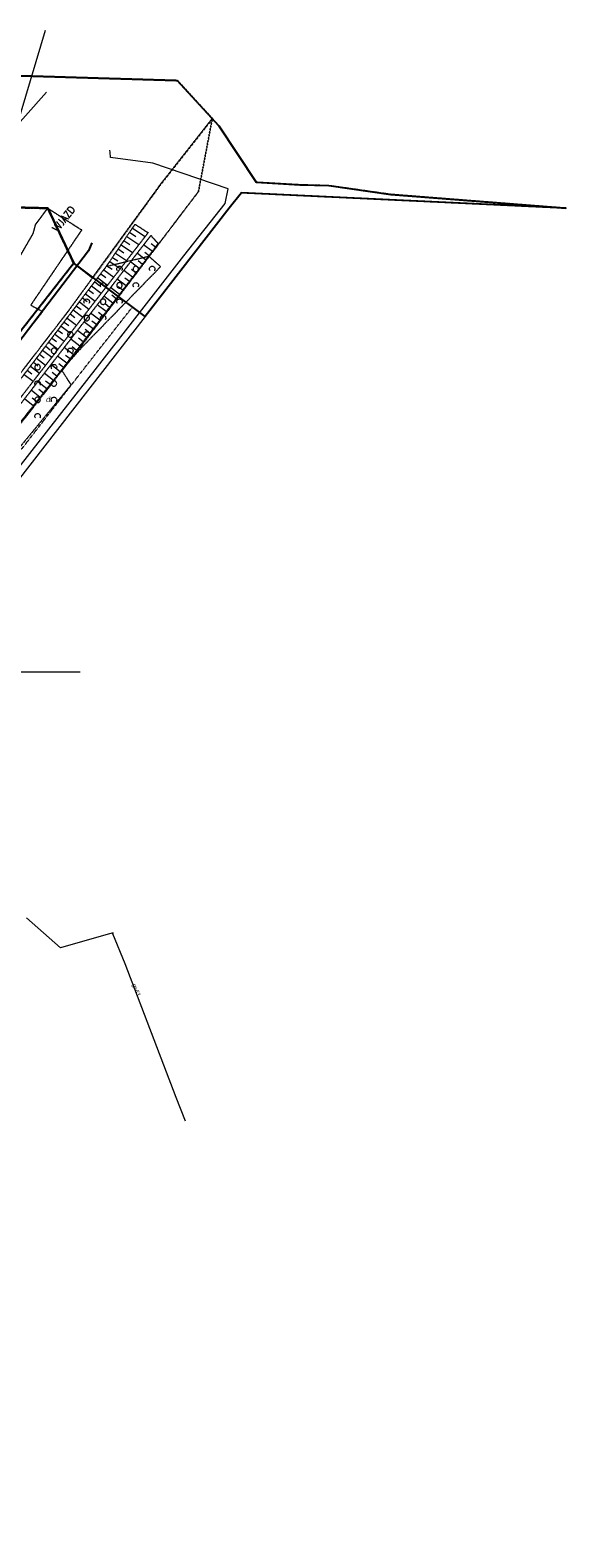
# Model space of a CAD drawing. Header units: millimetres. Extents: x 183299 to 1018155, y -286688 to 171278.
# Tile 33 of 100: x 440452 to 479714, y -280586 to -169991. Entities that reach past the tile are written whole.
import ezdxf
from ezdxf.enums import TextEntityAlignment as Align

# ---------------------------------------------------------------- set-up
doc = ezdxf.new("R2010")
doc.units = ezdxf.units.MM
doc.header["$MEASUREMENT"] = 0
for name, pattern in [('PRZER1-1', [1, 0.5, -0.5]), ('PRZER2-1', [1.5, 1, -0.5]), ('PRZER3-1', [2, 1.5, -0.5])]:
    doc.linetypes.add(name, pattern=pattern)
for name, color, linetype, lineweight in [('____________gaz_odnośniki', 7, 'Continuous', 15), ('____________gaz_opisy', 7, 'Continuous', 30), ('EGDE', 7, 'Continuous', 18), ('OTKC', 7, 'Continuous', 18), ('OTKJ', 7, 'Continuous', 18), ('OTOO', 7, 'Continuous', 35), ('OTRK', 7, 'Continuous', 18), ('OTZK', 7, 'Continuous', 18)]:
    doc.layers.add(name, color=color, linetype=linetype, lineweight=lineweight)
for name, color, linetype, lineweight, true_color in [('EGKK', 7, 'Continuous', 18, 0x24bc24), ('EGUG', 7, 'Continuous', 18, 0x008000), ('EGUG_O', 7, 'Continuous', 18, 0x008000), ('SUGP', 7, 'Continuous', 18, 0xbfbf00), ('SUGP_O', 7, 'Continuous', 18, 0xbfbf00), ('SUKP', 7, 'Continuous', 18, 0x803300), ('SUTP', 7, 'Continuous', 18, 0xff9100)]:
    doc.layers.add(name, color=color, linetype=linetype, lineweight=lineweight, true_color=true_color)
doc.styles.add('arial', font='ariali.ttf', dxfattribs={"height": 10})
doc.styles.add('GENERATED_STYLE_5', font='calibrib.ttf')

# ---------------------------------------------------------------- blocks, each defined once
blk = doc.blocks.new('GSSZAD1')
at = {"color": 0}
blk.add_lwpolyline([(0.5, 0), (0.490964, 0.094626), (0.464184, 0.185831), (0.420627, 0.27032), (0.361867, 0.34504), (0.290028, 0.407288), (0.207708, 0.454816), (0.117879, 0.485906), (0.023791, 0.499434), (-0.071157, 0.494911), (-0.163534, 0.4725), (-0.25, 0.433013), (-0.32743, 0.377875), (-0.393027, 0.309079), (-0.444418, 0.229113), (-0.479746, 0.140866), (-0.497736, 0.047528), (-0.497736, -0.047528), (-0.479746, -0.140866), (-0.444418, -0.229113), (-0.393027, -0.309079), (-0.32743, -0.377875), (-0.25, -0.433013), (-0.163534, -0.4725), (-0.071157, -0.494911), (0.023791, -0.499434), (0.117879, -0.485906), (0.207708, -0.454816), (0.290028, -0.407288), (0.361867, -0.34504), (0.420627, -0.27032), (0.464184, -0.185831), (0.490964, -0.094626)], close=True, dxfattribs=at)
blk = doc.blocks.new('GSSZAD2')
at = {"color": 0}
blk.add_lwpolyline([(-0.390312, -0.3125), (-0.445567, -0.226869), (-0.482312, -0.131814), (-0.49902, -0.031282), (-0.494998, 0.070549), (-0.470412, 0.169449), (-0.426283, 0.26131), (-0.364446, 0.342315), (-0.287468, 0.409099), (-0.198548, 0.458889), (-0.10138, 0.489614), (0, 0.5), (0.10138, 0.489614), (0.198548, 0.458889), (0.287468, 0.409099), (0.364446, 0.342315), (0.426283, 0.26131), (0.470412, 0.169449), (0.494998, 0.070549), (0.49902, -0.031282), (0.482312, -0.131814), (0.445567, -0.226869), (0.390312, -0.3125)], dxfattribs=at)

msp = doc.modelspace()

# ---------------------------------------------------------------- linework, layer by layer
at = {"layer": '____________gaz_odnośniki'}
msp.add_line((444122.5295, -217080.96033), (430440.34318, -217080.96033), dxfattribs=at)
at = {"layer": 'EGDE', "color": 7, "linetype": 'Continuous', "lineweight": 25, "elevation": 64}
for points in [[(443640.18435, -187093.06857), (441736.97597, -183051.41832), (389281.54615, -181810.9333), (384938.43191, -181659.77379), (384970.43191, -177407.77379), (384938.27441, -176123.501), (384919.29276, -171902.9256), (396152.21619, -172012.4409), (424978.0267, -172881.47167), (451226.29385, -173674.5635), (454287.32376, -177017.48876), (457023.99186, -181147.97352), (460225.10777, -181332.68478), (462352.3027, -181391.96958), (466897.5322, -182036.88794), (479714.43191, -183043.77379), (455930.43191, -181915.77379), (455047.57672, -183052.66279), (448882.43191, -190991.77379)], [(389187.02288, -185809.99816), (389281.54615, -181810.9333), (441736.97597, -183051.41832), (443640.18435, -187093.06857), (409829.28994, -230313.06717), (383847.8523, -229700.4435), (384366.43191, -204907.77379), (384854.43191, -185671.77379)]]:
    msp.add_lwpolyline(points, close=True, dxfattribs=at)
at = {"layer": 'EGDE', "color": 7, "linetype": 'Continuous', "lineweight": 18, "elevation": 64}
msp.add_lwpolyline([(421626.43191, -226099.77379), (421236.68855, -230596.58512), (409829.28994, -230313.06717), (443640.18435, -187093.06857), (448882.43191, -190991.77379)], close=True, dxfattribs=at)
at = {"layer": 'EGKK', "color": 82, "linetype": 'PRZER3-1', "lineweight": 18, "true_color": 0x24bc24}
msp.add_lwpolyline([(443640.18435, -187093.06857), (445015.24887, -188162.67786), (443215.78269, -190634.43111), (426329.70201, -212555.92099), (395303.80901, -251564.84469), (374999.22007, -276941.02121), (374595.85625, -273147.192), (372998.59457, -258126.70118), (376825.32095, -267194.761), (399366.13495, -237261.30944), (370704.46572, -236592.04669), (369936.50726, -229372.42854), (367330.43191, -204967.77379), (384366.43191, -204907.77379), (383847.8523, -229700.4435), (409829.28994, -230313.06717)], close=True, dxfattribs=at)
at = {"layer": 'EGUG', "color": 96, "linetype": 'PRZER1-1', "lineweight": 25, "true_color": 0x008000, "elevation": 8}
for points in [[(384938.27441, -176123.501), (376827.6782, -176021.0392), (371924.89255, -176282.4946), (364497.76917, -178266.14855), (364194.21059, -173939.38952), (370792.75933, -172127.8883), (374687.52331, -171803.1703), (384919.29276, -171902.9256), (396152.21619, -172012.4409), (424978.0267, -172881.47167), (451226.29385, -173674.5635), (453799.18011, -176484.52077), (449999.50258, -181316.2897), (445015.24887, -188162.67786), (443640.18435, -187093.06857), (441736.97597, -183051.41832), (389281.54615, -181810.9333), (384938.43191, -181659.77379), (384970.43191, -177407.77379)], [(389187.02288, -185809.99816), (389281.54615, -181810.9333), (441736.97597, -183051.41832), (443640.18435, -187093.06857), (409829.28994, -230313.06717), (383847.8523, -229700.4435), (384366.43191, -204907.77379), (384854.43191, -185671.77379)]]:
    msp.add_lwpolyline(points, close=True, dxfattribs=at)
at = {"layer": 'EGUG', "color": 96, "linetype": 'PRZER1-1', "lineweight": 18, "true_color": 0x008000, "elevation": 8}
for points in [[(374999.22007, -276941.02121), (375386.79521, -280586.35192), (380606.93171, -273970.55482), (383432.85161, -270389.09437), (404018.18075, -244300.06293), (427441.07381, -214623.40058), (444211.56157, -193130.76169), (452786.51803, -181831.24339), (453799.18011, -176484.52077), (449999.50258, -181316.2897), (445015.24887, -188162.67786), (443215.78269, -190634.43111), (426329.70201, -212555.92099), (395303.80901, -251564.84469)], [(455930.43191, -181915.77379), (479714.43191, -183043.77379), (466897.5322, -182036.88794), (462352.3027, -181391.96958), (460225.10777, -181332.68478), (457023.99186, -181147.97352), (454287.32376, -177017.48876), (453799.18011, -176484.52077), (452786.51803, -181831.24339), (444211.56157, -193130.76169), (427441.07381, -214623.40058), (404018.18075, -244300.06293), (404719.82821, -246133.39474), (405500.79373, -245141.17442), (420033.86813, -226193.38436), (436829.69461, -204585.6284), (444454.20125, -194750.2491), (447950.14322, -190298.42256), (448882.43191, -190991.77379), (455047.57672, -183052.66279)], [(443640.18435, -187093.06857), (445015.24887, -188162.67786), (443215.78269, -190634.43111), (426329.70201, -212555.92099), (395303.80901, -251564.84469), (374999.22007, -276941.02121), (374595.85625, -273147.192), (372998.59457, -258126.70118), (376825.32095, -267194.761), (399366.13495, -237261.30944), (370704.46572, -236592.04669), (369936.50726, -229372.42854), (367330.43191, -204967.77379), (384366.43191, -204907.77379), (383847.8523, -229700.4435), (409829.28994, -230313.06717)]]:
    msp.add_lwpolyline(points, close=True, dxfattribs=at)
at = {"layer": 'OTKC', "color": 7, "linetype": 'PRZER2-1', "lineweight": 18, "elevation": 48}
msp.add_lwpolyline([(419498.43191, -214791.77379), (422178.43191, -211875.77379), (423662.43191, -209963.77379), (431154.02496, -200174.82135), (431303.2976, -200011.05679), (435434.89106, -193957.79789), (436414.64686, -192266.17022), (440679.78422, -184900.10966), (440852.69706, -184242.81271), (441736.97597, -183051.41832), (439537.46184, -182999.40345), (435834.43191, -192151.77379), (431873.12316, -192121.28136), (431858.43191, -192599.77379), (431850.85631, -193549.12817), (434862.43191, -193655.77379), (425914.43191, -205919.77379), (423563.5518, -205859.21278), (423523.63292, -207258.34489), (424826.43191, -207271.77379), (420494.43191, -212663.77379), (417950.43191, -212679.77379), (417826.43191, -214467.77379)], close=True, dxfattribs=at)
at = {"layer": 'OTKJ', "color": 7, "linetype": 'PRZER3-1', "lineweight": 18, "elevation": 48}
msp.add_lwpolyline([(436414.64686, -192266.17022), (440679.78422, -184900.10966), (440852.69706, -184242.81271), (441736.97597, -183051.41832), (444226.43191, -184647.77379), (440490.43191, -190159.77379), (441366.43191, -190631.77379), (418266.43191, -220075.77379)], dxfattribs=at)
at = {"layer": 'OTOO', "color": 7, "linetype": 'Continuous', "lineweight": 25, "elevation": 48}
msp.add_lwpolyline([(444972.66849, -185603.57728), (444731.57865, -186185.36275), (425869.23045, -210899.13417), (410124.72632, -229605.38338), (403497.56578, -230013.25236), (384091.36772, -229699.80482), (383790.99664, -228927.13908), (384854.43191, -185671.77379), (384938.43191, -181659.77379)], dxfattribs=at)
at = {"layer": 'OTRK', "color": 7, "linetype": 'PRZER2-1', "lineweight": 18}
for points in [[(413618.43191, -229131.77379), (423102.43191, -217623.77379), (427790.43191, -211119.77379), (435938.43191, -200603.77379), (446046.43191, -187311.77379), (448142.43191, -184227.77379), (449094.43191, -184847.77379), (428426.43191, -211591.77379), (423518.43191, -217939.77379), (414210.43191, -229383.77379)], [(415082.43191, -230331.77379), (417246.43191, -228263.77379), (420510.43191, -223375.77379), (424578.43191, -218339.77379), (429178.43191, -212171.77379), (442746.43191, -194927.77379), (449146.43191, -186571.77379), (449834.43191, -185639.77379), (449298.43191, -185047.77379), (428642.43191, -211771.77379), (423674.43191, -218079.77379), (414746.43191, -229799.77379)]]:
    msp.add_lwpolyline(points, close=True, dxfattribs=at)
at = {"layer": 'OTRK', "color": 7, "linetype": 'Continuous', "lineweight": 18}
for points in [[(447950.97123, -184509.48406), (448872.07465, -185135.49987)], [(447117.42612, -185735.9407), (447963.60871, -186311.03756)], [(447325.8124, -185429.32654), (447758.2688, -185723.23984)], [(447534.19868, -185122.71238), (448417.84168, -185723.26871)], [(447742.58496, -184816.09822), (448193.77156, -185122.74125)], [(449406.44387, -186219.54829), (448761.00041, -185743.08359)], [(449642.3972, -185899.91384), (449323.21058, -185664.29109)], [(446492.26729, -186655.78318), (446887.26327, -186924.237)], [(446700.65357, -186349.16902), (447509.37574, -186898.8064)], [(446909.03984, -186042.55486), (447322.76604, -186323.73842)], [(448929.4884, -186855.02066), (448283.79584, -186360.47394)], [(449170.49054, -186539.18274), (448844.2337, -186298.34079)], [(445628.91863, -187860.80293), (445986.99198, -188133.10246)], [(445853.32372, -187565.71067), (446571.7661, -188112.05551)], [(446075.49473, -187269.0115), (446451.76051, -187524.73559)], [(446283.88101, -186962.39734), (447055.14278, -187486.57525)], [(447963.18685, -188116.64812), (447311.92994, -187617.83957)], [(448446.33762, -187485.83439), (447797.86289, -186989.15676)], [(448204.76224, -187801.24125), (447879.82932, -187552.36971)], [(448687.91301, -187170.42753), (448364.37119, -186922.62144)], [(444731.29825, -189041.17194), (445084.78026, -189309.97996)], [(444955.70335, -188746.07969), (445664.96303, -189285.44148)], [(445180.10844, -188450.98744), (445535.88612, -188721.54121)], [(445404.51353, -188155.89518), (446118.36456, -188698.74849)], [(446996.88531, -189378.27557), (446340.06404, -188875.20519)], [(447480.03608, -188747.46184), (446825.99699, -188246.52238)], [(447238.46069, -189062.86871), (446910.7456, -188811.86625)], [(447721.61146, -188432.05498), (447395.28746, -188182.11798)], [(443833.67788, -190221.54096), (444182.56854, -190486.85745)], [(444058.08297, -189926.4487), (444758.15996, -190458.82744)], [(444282.48807, -189631.35645), (444633.6744, -189898.4187)], [(444506.89316, -189336.2642), (445211.5615, -189872.13446)], [(446030.58376, -190639.90303), (445368.19814, -190132.57081)], [(446513.73453, -190009.0893), (445854.13109, -189503.888)], [(446272.15915, -190324.49616), (445941.66188, -190071.36278)], [(446755.30992, -189693.68244), (446426.20374, -189441.61451)], [(443160.4626, -191106.81772), (443851.3569, -191632.21341)], [(443384.86769, -190811.72547), (443731.46268, -191075.29619)], [(443609.27279, -190516.63321), (444304.75843, -191045.52043)], [(445547.43299, -191270.71675), (444882.26519, -190761.25362)], [(445789.00838, -190955.30989), (445457.12002, -190701.11105)], [(442262.84223, -192287.18674), (442944.55383, -192805.59938)], [(442487.24732, -191992.09448), (442829.25096, -192252.17369)], [(442711.65241, -191697.00223), (443397.95536, -192218.9064)], [(442936.05751, -191401.90997), (443280.35682, -191663.73494)], [(444581.13145, -192532.34421), (443910.39929, -192018.61924)], [(445064.28222, -191901.53048), (444396.33224, -191389.93643)], [(444822.70683, -192216.93734), (444488.0363, -191960.60759)], [(445305.8576, -191586.12362), (444972.57816, -191330.85932)], [(441365.22185, -193467.55575), (442037.75076, -193978.98535)], [(441589.62694, -193172.4635), (441927.03924, -193429.05118)], [(441814.03204, -192877.37124), (442491.1523, -193392.29237)], [(442038.43713, -192582.27899), (442378.1451, -192840.61243)], [(443614.8299, -193793.97166), (442938.53339, -193275.98487)], [(444097.98067, -193163.15793), (443424.46634, -192647.30205)], [(443856.40529, -193478.5648), (443518.95258, -193220.10413)], [(444339.55606, -192847.75107), (444003.49444, -192590.35586)], [(440467.60148, -194647.92477), (441130.9477, -195152.37132)], [(440692.00657, -194352.83251), (441024.82752, -194605.92867)], [(440916.41166, -194057.74026), (441584.34923, -194565.67834)], [(441140.81676, -193762.64801), (441475.93338, -194017.48993)], [(442646.86925, -195054.31112), (441973.51109, -194524.49649)], [(443131.67913, -194424.78539), (442452.60044, -193904.66768)], [(442890.10374, -194740.19225), (442549.86885, -194479.60067)], [(443373.25451, -194109.37852), (443034.41072, -193849.8524)], [(440018.79129, -195238.10928), (440677.54616, -195739.06431)], [(440243.19638, -194943.01702), (440573.72166, -195194.36742)], [(442155.53084, -195678.76864), (441487.56475, -195153.19662)], [(441909.86163, -195990.9974), (441577.2266, -195729.27204)], [(442401.20004, -195366.53988), (442065.86898, -195102.69322)], [(441172.85401, -196927.68367), (440515.67207, -196410.59689)], [(441664.19242, -196303.22615), (441001.61841, -195781.89675)], [(441418.52322, -196615.45491), (441088.58423, -196355.85087)], [(440681.5156, -197552.14119), (440029.72573, -197039.29702)], [(440927.1848, -197239.91243), (440599.94185, -196982.42969)]]:
    msp.add_lwpolyline(points, dxfattribs=at)
at = {"layer": 'OTZK', "color": 7, "linetype": 'PRZER2-1', "lineweight": 18, "elevation": 16}
msp.add_lwpolyline([(429750.43191, -212675.77379), (429178.43191, -212171.77379), (428642.43191, -211771.77379), (428426.43191, -211591.77379), (427790.43191, -211119.77379), (427178.43191, -210563.77379), (434846.43191, -200791.77379), (435938.43191, -200603.77379), (446046.43191, -187311.77379), (449146.43191, -186571.77379), (450014.43191, -187335.77379), (444214.43191, -193283.77379), (442746.43191, -194927.77379), (443446.43191, -196011.77379)], close=True, dxfattribs=at)
at = {"layer": 'SUGP', "color": 52, "linetype": 'Continuous', "lineweight": 18, "true_color": 0xbfbf00, "elevation": 32}
for points in [[(434042.43191, -209187.77379), (445374.43191, -194679.77379), (451726.43191, -186551.77379), (454734.43191, -182699.77379), (454974.43191, -181619.77379), (449438.43191, -179747.77379), (446350.43191, -179343.77379), (446310.43191, -178951.77379), (446294.43191, -178791.77379)], [(451826.43191, -250027.77379), (451162.43191, -248291.77379), (447402.43191, -238479.77379), (446498.43191, -236267.77379), (446534.43191, -236211.77379), (446262.43191, -236287.77379), (443078.43191, -237183.77379), (442686.43191, -237295.77379), (440194.43191, -235115.77379)]]:
    msp.add_lwpolyline(points, dxfattribs=at)
at = {"layer": 'SUKP', "color": 36, "linetype": 'Continuous', "lineweight": 18, "true_color": 0x803300, "elevation": 32}
msp.add_lwpolyline([(422563.36949, -196021.28088), (441637.93666, -174546.30091)], dxfattribs=at)
at = {"layer": 'SUTP', "color": 30, "linetype": 'Continuous', "lineweight": 18, "true_color": 0xff9100, "elevation": 32}
msp.add_lwpolyline([(434193.28819, -187605.44792), (433970.85631, -188384.16783), (435427.9324, -188867.8033), (437972.70276, -181965.62546), (441574.02332, -169990.824)], dxfattribs=at)

# ---------------------------------------------------------------- block references
at = {"layer": 'OTZK', "color": 7, "linetype": 'Continuous', "lineweight": 18, "xscale": 400, "yscale": 400, "zscale": 400}
for name, p in [('GSSZAD2', (446996.43191, -187510.65252, 16)), ('GSSZAD1', (448196.43191, -187510.65252, 16)), ('GSSZAD2', (449396.43191, -187510.65252, 16)), ('GSSZAD2', (445796.43191, -188710.65252, 16)), ('GSSZAD1', (446996.43191, -188710.65252, 16)), ('GSSZAD2', (448196.43191, -188710.65252, 16)), ('GSSZAD2', (444596.43191, -189910.65252, 16)), ('GSSZAD1', (445796.43191, -189910.65252, 16)), ('GSSZAD2', (446996.43191, -189910.65252, 16)), ('GSSZAD1', (444596.43191, -191110.65252, 16)), ('GSSZAD2', (445796.43191, -191110.65252, 16)), ('GSSZAD1', (443396.43191, -192310.65252, 16)), ('GSSZAD2', (444596.43191, -192310.65252, 16)), ('GSSZAD1', (442196.43191, -193510.65252, 16)), ('GSSZAD2', (443396.43191, -193510.65252, 16)), ('GSSZAD1', (440996.43191, -194710.65252, 16)), ('GSSZAD2', (442196.43191, -194710.65252, 16)), ('GSSZAD2', (440996.43191, -195910.65252, 16)), ('GSSZAD1', (442196.43191, -195910.65252, 16)), ('GSSZAD1', (440996.43191, -197110.65252, 16)), ('GSSZAD2', (442196.43191, -197110.65252, 16)), ('GSSZAD2', (440996.43191, -198310.65252, 16))]:
    msp.add_blockref(name, p, dxfattribs=at)

# ---------------------------------------------------------------- texts
at = {"layer": '____________gaz_opisy', "style": 'GENERATED_STYLE_5', "width": 0.8}
msp.add_text('WJAZD', height=600, rotation=51.3401917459, dxfattribs=at).set_placement((442462.50614, -184883.46608))
at = {"layer": 'EGUG_O', "color": 96, "linetype": 'Continuous', "lineweight": 0, "true_color": 0x008000, "style": 'arial'}
msp.add_text('dr', height=400, dxfattribs=at).set_placement((441866.30633, -197269.84522, 296), align=Align.CENTER)
at = {"layer": 'SUGP_O', "color": 52, "linetype": 'Continuous', "lineweight": 0, "true_color": 0xbfbf00, "style": 'arial'}
msp.add_text('gs63', height=300, rotation=292.4558153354, dxfattribs=at).set_placement((448100.00047, -240442.86489, 296), align=Align.CENTER)

doc.saveas('drawing.dxf')
